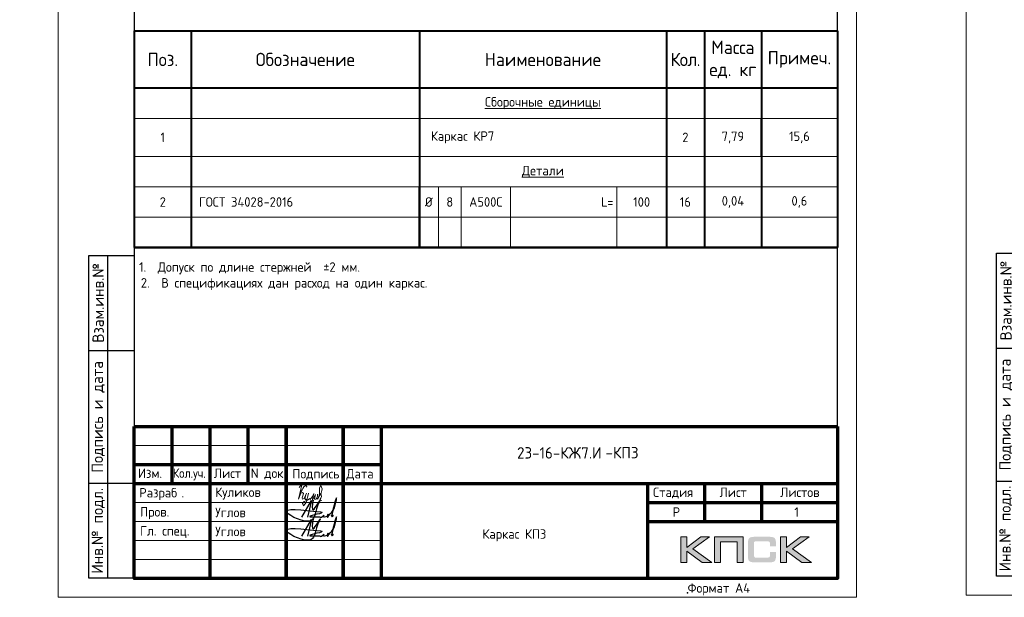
# Model space of a CAD drawing. Header units: millimetres. Extents: x 251864 to 617215, y -272865 to -46010.
# Tile 34 of 53: x 467671 to 493577, y -238703 to -223500. Entities that reach past the tile are written whole.
import ezdxf
from ezdxf.enums import TextEntityAlignment as Align

# ---------------------------------------------------------------- set-up
doc = ezdxf.new("R2010")
doc.units = ezdxf.units.MM
doc.layers.get('Defpoints').update_dxf_attribs({"color": 140})
for name, color, linetype, lineweight in [('Выноски', 20, 'Continuous', 20), ('подоснова', 151, 'Continuous', 5), ('Размеры', 54, 'Continuous', 20), ('Рамка', 7, 'Continuous', 70), ('СО_ОСНОВНАЯ_060', 142, 'Continuous', 60), ('Текст', 41, 'Continuous', 30), ('ТОНКИЕ', 7, 'Continuous', 9)]:
    doc.layers.add(name, color=color, linetype=linetype, lineweight=lineweight)
doc.layers.add('ТОЛСТЫЕ_ОСНОВНЫЕ', color=6, linetype='Continuous')
doc.styles.add('GOST-2.304_Type-B', font='GOST_Common.ttf')
doc.styles.add('style1', font='GOST_Common.ttf', dxfattribs={"height": 500})
doc.styles.add('ГОСТ', font='GOST_Common.ttf')

# ---------------------------------------------------------------- blocks, each defined once
blk = doc.blocks.new('*T996')
at = {"layer": 'Defpoints', "color": 8, "linetype": 'ByBlock', "lineweight": 0, "transparency": 16777216}
for p, q in [((8000, -4100), (8000, -5700)), ((8600, -4100), (8600, -5700)), ((9900, -4100), (9900, -5700)), ((12700, -4100), (12700, -5700))]:
    blk.add_line(p, q, dxfattribs=at)
at = {"layer": 'подоснова', "color": 0, "lineweight": 40, "transparency": 16777216}
for p, q in [((0, 0), (18500, 0)), ((0, 0), (0, -5700)), ((1500, 0), (1500, -5700)), ((7500, 0), (7500, -4100)), ((14000, 0), (14000, -5700)), ((15000, 0), (15000, -5700)), ((16500, 0), (16500, -2300)), ((18500, 0), (18500, -5700)), ((0, -1500), (18500, -1500)), ((16500, -3300), (16500, -5700))]:
    blk.add_line(p, q, dxfattribs=at)
at = {"layer": 'подоснова', "color": 0, "transparency": 16777216}
for p, q in [((0, -2300), (7500, -2300)), ((14000, -2300), (18500, -2300)), ((0, -3300), (7500, -3300)), ((14000, -3300), (15000, -3300)), ((16500, -3300), (18500, -3300)), ((0, -4100), (7500, -4100)), ((14000, -4100), (18500, -4100)), ((0, -4900), (1500, -4900)), ((7500, -4900), (8000, -4900)), ((9900, -4900), (12700, -4900)), ((14000, -4900), (18500, -4900))]:
    blk.add_line(p, q, dxfattribs=at)
at = {"layer": 'подоснова', "color": 0, "lineweight": 15, "transparency": 16777216}
for p, q in [((7500, -2300), (14000, -2300)), ((7500, -3300), (14000, -3300)), ((7500, -4100), (14000, -4100)), ((8000, -4900), (9900, -4900)), ((12700, -4900), (14000, -4900))]:
    blk.add_line(p, q, dxfattribs=at)
at = {"layer": 'подоснова', "color": 0, "lineweight": 50, "transparency": 16777216}
for p, q in [((16500, -2300), (16500, -3300)), ((7500, -4100), (7500, -5700)), ((0, -5700), (18500, -5700))]:
    blk.add_line(p, q, dxfattribs=at)
at = {"layer": 'подоснова', "color": 0, "linetype": 'ByBlock', "lineweight": 15, "transparency": 16777216}
for p, q in [((15000, -3300), (16500, -3300)), ((1500, -4900), (7500, -4900))]:
    blk.add_line(p, q, dxfattribs=at)
at = {"layer": 'подоснова', "transparency": 16777216, "style": 'GOST-2.304_Type-B'}
for s, insert, char_height, width, attachment_point in [('Масса ед. кг', (15750, -750), 350, 1300, 5), ('Обозначение', (4500, -750), 350, 5800, 5), ('Поз.', (750, -750), 350, 1300, 5), ('Наименование', (10750, -750), 350, 6300, 5), ('{\\T0.95;Кол.}', (14500, -750), 350, 800, 5), ('Примеч.', (17500, -750), 350, 1800, 5), ('{\\LСборочные единицы}', (10750, -1900), 250, 6500, 5), ('1', (750, -2800), 250, 1300, 5), ('{\\C0;  Каркас }КР7', (7500, -2800), 250, 6500, 4), ('7,79', (15750, -2800), 250, 1300, 5), ('{\\LДетали}', (10750, -3700), 250, 6500, 5), ('2', (750, -4500), 250, 1300, 5), ('{\\C256; ГОСТ 34028-2016}', (1550, -4500), 250, 5900, 4), ('%%C', (7750, -4500), 250, 500, 5), ('А500С', (9250, -4500), 250, 1300, 5), ('{\\T0.95;  L=}', (12600, -4500), 250, 2600, 6)]:
    blk.add_mtext(s, dxfattribs=dict(at, insert=insert, char_height=char_height, width=width, attachment_point=attachment_point))
at = {"layer": 'подоснова', "color": 2, "transparency": 16777216, "char_height": 250, "attachment_point": 5, "style": 'GOST-2.304_Type-B'}
for s, insert, width in [('2', (14500, -2800), 800), ('8', (8300, -4500), 600), ('100', (13350, -4500), 1100), ('16', (14500, -4500), 800)]:
    blk.add_mtext(s, dxfattribs=dict(at, insert=insert, width=width))
at = {"layer": 'подоснова', "color": 5, "transparency": 16777216, "char_height": 250, "attachment_point": 5, "style": 'GOST-2.304_Type-B'}
for s, insert, width in [('15,6', (17500, -2800), 1600), ('0,04', (15750, -4500), 1300), ('0,6', (17500, -4500), 1600)]:
    blk.add_mtext(s, dxfattribs=dict(at, insert=insert, width=width))
blk = doc.blocks.new('*U281')
blk.add_point((165.57, 1.2))
at = {"layer": 'ТОЛСТЫЕ_ОСНОВНЫЕ'}
for p, q in [((8, 5), (8, 90)), ((8, 90), (20, 90)), ((13, 5), (13, 90)), ((8, 65), (20, 65)), ((8, 30), (20, 30)), ((20, 5), (8, 5))]:
    blk.add_line(p, q, dxfattribs=at)
at = {"layer": 'ТОЛСТЫЕ_ОСНОВНЫЕ', "color": 6}
blk.add_lwpolyline([(20, 5), (205, 5), (205, 292), (20, 292)], close=True, dxfattribs=at)
at = {"layer": 'ТОНКИЕ'}
blk.add_lwpolyline([(0, 0), (210, 0), (210, 297), (0, 297)], close=True, dxfattribs=at)
at = {"layer": 'Текст', "style": 'style1'}
for s, p in [('Взам.инв.№', (10.5, 77.5)), ('Подпись и дата', (10.5, 47.5)), ('Инв.№ подл.', (10.5, 17.5))]:
    blk.add_text(s, height=3, rotation=90, dxfattribs=at).set_placement(p, align=Align.MIDDLE)
blk.add_text('Формат А4', height=2.5, dxfattribs=at).set_placement((165.57, 1.2))
blk = doc.blocks.new('Роспись')
at = {"layer": 'Текст', "color": 7}
blk.add_lwpolyline([(4.18, 0.67), (6.68, 5.03), (5.62, 0.66)], dxfattribs=at)
for points in [[(7.11, 5.14), (7.17, 2.59), (9.02, 5.2), (8.57, 4.35), (6.55, -0.29), (0.19, 1.88), (9.09, 2.02)], [(11.23, 1.12), (12.72, 3.08), (13.28, 5.66), (11.96, 0.97)], [(9.09, 2.02), (9.4, 1.96), (6.15, 0.84), (8.42, 0.77), (8.9, 0.77)], [(8.9, 0.77), (8.97, 0.64), (9.94, 1.16)], [(9.94, 1.16), (9.82, 0.79), (10.85, 0.93)], [(10.85, 0.93), (11.13, 1.44), (11.23, 1.11), (10.92, 0.57), (10.85, 0.93)], [(11.23, 1.12), (11.03, 1.05), (10.98, 1.33), (11.05, 1.41)], [(11.96, 0.97), (12.16, 0.71), (12.34, 1.19), (12.03, 1.14), (11.96, 0.97)]]:
    blk.add_spline(points, degree=3, dxfattribs=at)
blk = doc.blocks.new('11')
at = {"layer": 'Выноски'}
for p, q in [((47885, 66608), (47944, 66700)), ((47944, 66700), (47962, 66737)), ((47962, 66737), (47989, 66781)), ((47989, 66781), (48016, 66806)), ((48016, 66806), (48038, 66823)), ((48038, 66823), (48060, 66786)), ((48060, 66786), (48058, 66769))]:
    blk.add_line(p, q, dxfattribs=at)
blk.add_lwpolyline([(47863, 66761), (47937, 66865), (47843, 66458), (47885, 66564), (47905, 66616), (47954, 66628), (47979, 66606), (47957, 66539), (47937, 66487), (47947, 66458), (47991, 66470), (48051, 66611), (48041, 66569), (48023, 66505), (48023, 66448), (48065, 66448), (48090, 66529), (48110, 66608), (48043, 66369), (47972, 66275), (47954, 66344), (47991, 66389), (48078, 66431), (48142, 66470), (48154, 66441), (48204, 66512), (48246, 66606), (48209, 66455), (48204, 66418), (48295, 66574), (48265, 66463), (48265, 66455), (48312, 66453), (48342, 66529), (48347, 66584), (48337, 66465), (48349, 66453), (48401, 66569), (48443, 66616), (48461, 66678), (48466, 66727), (48436, 66811), (48399, 66754), (48399, 66618), (48389, 66549), (48374, 66507), (48416, 66564), (48441, 66576), (48451, 66524), (48433, 66482), (48419, 66453), (48424, 66428), (48458, 66421)], dxfattribs=at)
blk = doc.blocks.new('штамп2')
h = blk.add_hatch(color=0)
h.paths.add_polyline_path([(328185, -69575), (328071, -69575), (327885, -69715), (327885, -69575), (327806, -69575), (327806, -69911), (327885, -69911), (327885, -69764), (328086, -69911), (328212, -69911), (327962, -69733)])
h.paths.add_polyline_path([(328326, -69638), (328549, -69638), (328549, -69911), (328627, -69911), (328627, -69575), (328543, -69575), (328248, -69575), (328248, -69655), (328248, -69911), (328326, -69911)])
h.paths.add_polyline_path([(329196, -69573), (329117, -69573), (329117, -69910), (329196, -69910), (329196, -69762), (329397, -69910), (329523, -69910), (329273, -69732), (329496, -69573), (329382, -69573), (329196, -69713)])
at = {"true_color": 0x5f007f}
blk.add_hatch(color=206, dxfattribs=at).paths.add_polyline_path([(329051, -69611), (329050, -69607), (329049, -69604), (329047, -69601), (329045, -69598), (329044, -69595), (329042, -69593), (329040, -69590), (329038, -69588), (329035, -69587), (329032, -69584), (329029, -69583), (329025, -69581), (329022, -69580), (329018, -69579), (329014, -69578), (329005, -69576), (328996, -69574), (328985, -69574), (328973, -69573), (328773, -69573), (328761, -69574), (328751, -69574), (328741, -69576), (328732, -69578), (328728, -69579), (328724, -69580), (328720, -69581), (328717, -69583), (328714, -69584), (328711, -69587), (328709, -69588), (328706, -69590), (328704, -69593), (328702, -69595), (328700, -69598), (328699, -69601), (328697, -69604), (328696, -69607), (328695, -69611), (328694, -69615), (328692, -69623), (328690, -69632), (328689, -69642), (328689, -69653), (328689, -69830), (328689, -69841), (328690, -69851), (328692, -69860), (328694, -69869), (328695, -69872), (328696, -69876), (328697, -69879), (328699, -69882), (328700, -69885), (328702, -69888), (328704, -69890), (328706, -69893), (328709, -69895), (328711, -69897), (328714, -69898), (328717, -69900), (328720, -69902), (328724, -69903), (328728, -69904), (328732, -69905), (328741, -69907), (328751, -69908), (328761, -69909), (328773, -69910), (328973, -69910), (328985, -69909), (328996, -69909), (329005, -69907), (329014, -69906), (329018, -69904), (329022, -69903), (329025, -69902), (329029, -69900), (329032, -69899), (329035, -69897), (329038, -69895), (329040, -69893), (329042, -69891), (329044, -69888), (329045, -69886), (329047, -69882), (329049, -69879), (329050, -69876), (329051, -69872), (329053, -69869), (329054, -69860), (329056, -69851), (329057, -69841), (329057, -69830), (329057, -69774), (328978, -69774), (328978, -69820), (328978, -69823), (328978, -69826), (328977, -69829), (328977, -69831), (328976, -69834), (328975, -69836), (328973, -69838), (328971, -69840), (328970, -69841), (328968, -69843), (328965, -69844), (328963, -69845), (328960, -69845), (328957, -69846), (328954, -69846), (328951, -69847), (328789, -69847), (328787, -69846), (328784, -69846), (328782, -69845), (328780, -69844), (328778, -69842), (328776, -69841), (328774, -69839), (328773, -69837), (328772, -69835), (328771, -69833), (328770, -69831), (328769, -69828), (328768, -69823), (328767, -69819), (328767, -69657), (328767, -69654), (328768, -69652), (328769, -69649), (328769, -69647), (328770, -69645), (328771, -69643), (328772, -69641), (328774, -69639), (328775, -69638), (328777, -69637), (328779, -69636), (328781, -69635), (328784, -69634), (328786, -69634), (328789, -69634), (328792, -69634), (328951, -69634), (328954, -69634), (328957, -69634), (328960, -69635), (328962, -69635), (328965, -69636), (328967, -69637), (328969, -69639), (328971, -69640), (328973, -69643), (328974, -69645), (328976, -69647), (328977, -69649), (328977, -69652), (328978, -69654), (328978, -69657), (328978, -69661), (328978, -69698), (329057, -69698), (329057, -69653), (329057, -69642), (329056, -69632), (329054, -69623), (329052, -69615)])
at = {"color": 0, "lineweight": 0}
for points in [[(327806, -69911), (327806, -69575), (327885, -69575), (327885, -69715), (328071, -69575), (328185, -69575), (327962, -69733), (328212, -69911), (328086, -69911), (327885, -69764), (327885, -69911), (327806, -69911)], [(328326, -69911), (328326, -69638), (328549, -69638), (328549, -69911), (328627, -69911), (328627, -69575), (328543, -69575), (328248, -69575), (328248, -69655), (328248, -69911), (328326, -69911)], [(329117, -69910), (329117, -69573), (329196, -69573), (329196, -69713), (329382, -69573), (329496, -69573), (329273, -69732), (329523, -69910), (329397, -69910), (329196, -69762), (329196, -69910), (329117, -69910)]]:
    blk.add_lwpolyline(points, close=True, dxfattribs=at)
at = {"layer": 'Рамка'}
for p, q in [((320616, -68120), (329866, -68120)), ((321616, -70120), (321616, -68120)), ((322616, -70120), (322616, -68120)), ((322616, -68120), (322616, -70120)), ((323366, -68120), (323366, -70120)), ((323366, -70120), (323366, -68120)), ((323866, -68120), (323866, -70120)), ((320616, -68620), (323866, -68620)), ((320616, -68870), (323866, -68870)), ((327366, -68870), (327366, -70120)), ((327366, -69120), (329866, -69120)), ((327366, -69120), (329866, -69120))]:
    blk.add_line(p, q, dxfattribs=at)
at = {"layer": 'Рамка', "color": 7}
for p, q in [((321116, -68870), (321116, -68120)), ((322116, -68870), (322116, -68120)), ((320616, -68870), (329866, -68870)), ((328116, -68870), (328116, -69370)), ((328866, -68870), (328866, -69370)), ((327366, -69370), (329866, -69370))]:
    blk.add_line(p, q, dxfattribs=at)
at = {"layer": 'Рамка', "color": 7, "lineweight": 15}
for p, q in [((320616, -68370), (323866, -68370)), ((320616, -69120), (323866, -69120)), ((320616, -69370), (323866, -69370)), ((320616, -69620), (323866, -69620)), ((320616, -69620), (323866, -69620)), ((320616, -69870), (323866, -69870))]:
    blk.add_line(p, q, dxfattribs=at)
at = {"layer": 'Рамка'}
blk.add_lwpolyline([(329866, -68120), (329866, -70120), (320616, -70120), (320616, -68120)], dxfattribs=at)
at = {"color": 18, "true_color": 0x000000, "xscale": 50, "yscale": 50, "zscale": 50}
for p in [(322612, -69347), (322612, -69597)]:
    blk.add_blockref('Роспись', p, dxfattribs=at)
at = {"layer": 'Выноски', "xscale": 0.5, "yscale": 0.5, "zscale": 0.5}
blk.add_blockref('11', (298854, -102305), dxfattribs=at)
at = {"color": 7, "style": 'ГОСТ'}
for s, p in [('Разраб', (320681, -69056)), ('.', (321237, -69056))]:
    blk.add_text(s, height=125, dxfattribs=at).set_placement(p)
at = {"layer": 'Размеры', "color": 7, "char_height": 125, "attachment_point": 4, "style": 'ГОСТ'}
for s, insert in [('{\\C256;Куликов}', (321681, -69003)), ('Пров.', (320693, -69262)), ('Углов', (321681, -69253)), ('Гл. спец.', (320693, -69512)), ('Углов', (321681, -69503))]:
    blk.add_mtext_dynamic_manual_height_columns(s, width=1000, gutter_width=625, heights=[0], dxfattribs=dict(at, insert=insert))
at = {"layer": 'Текст', "color": 7, "style": 'ГОСТ'}
blk.add_text('23-16-КЖ7.И', height=150, dxfattribs=at).set_placement((326207, -68469), align=Align.MIDDLE_CENTER)
at = {"layer": 'Текст', "color": 7}
for s, style, p in [('Изм.', 'GOST-2.304_Type-B', (320666, -68799)), ('Лист', 'GOST-2.304_Type-B', (321663, -68800)), ('N док.', 'GOST-2.304_Type-B', (322148, -68799)), ('Подпись', 'GOST-2.304_Type-B', (322696, -68806)), ('Дата', 'GOST-2.304_Type-B', (323406, -68806)), ('Стадия', 'GOST-2.304_Type-B', (327441, -69050)), ('Лист', 'GOST-2.304_Type-B', (328316, -69050)), ('Листов', 'GOST-2.304_Type-B', (329112, -69050)), ('Р', 'ГОСТ', (327698, -69310)), ('1', 'ГОСТ', (329299, -69311))]:
    blk.add_text(s, height=125, dxfattribs=dict(at, style=style)).set_placement(p)
at = {"layer": 'Текст', "color": 7, "style": 'GOST-2.304_Type-B', "width": 0.9}
blk.add_text('Кол.уч.', height=125, dxfattribs=at).set_placement((321125, -68798))

msp = doc.modelspace()

# ---------------------------------------------------------------- block references
at = {"xscale": 100, "yscale": 100, "zscale": 100}
for p in [(468685.9, -238702.7), (492569.1, -238642.1)]:
    msp.add_blockref('*U281', p, dxfattribs=at)
msp.add_blockref('*T996', (470685.9, -223797.2))
at = {"layer": 'Размеры', "xscale": 2, "yscale": 2, "zscale": 2}
msp.add_blockref('штамп2', (-170546, -97963.3), dxfattribs=at)

# ---------------------------------------------------------------- texts
at = {"color": 0, "linetype": 'Continuous', "insert": (483085.7, -234744.8), "char_height": 300, "width": 19720.995, "attachment_point": 1, "style": 'ГОСТ'}
msp.add_mtext('-КП3', dxfattribs=at)
at = {"color": 1, "linetype": 'Continuous', "lineweight": 30, "insert": (480685.9, -237070.9), "char_height": 250, "width": 7000, "attachment_point": 5, "style": 'GOST-2.304_Type-B'}
msp.add_mtext('{\\C256;Каркас КП3}', dxfattribs=at)
at = {"layer": 'СО_ОСНОВНАЯ_060', "color": 7, "lineweight": 13, "ltscale": 100, "char_height": 250, "width": 17960.285, "attachment_point": 2, "style": 'ГОСТ'}
for s, insert in [('\\pi500;Вес каркаса -66.8кг', (430284, -233474.1, 0)), ('\\pi500;Вес каркаса -52.2кг', (454799.2, -233471, 0))]:
    msp.add_mtext(s, dxfattribs=dict(at, insert=insert))
at = {"layer": 'Текст', "lineweight": 30, "style": 'GOST-2.304_Type-B'}
for s, p in [('1.  Допуск по длине стержней  ±2 мм.', (470811.7, -230134.4)), ('2.  В спецификациях дан расход на один каркас.', (470857.9, -230551.1))]:
    msp.add_text(s, height=250, dxfattribs=at).set_placement(p)

doc.saveas('drawing.dxf')
